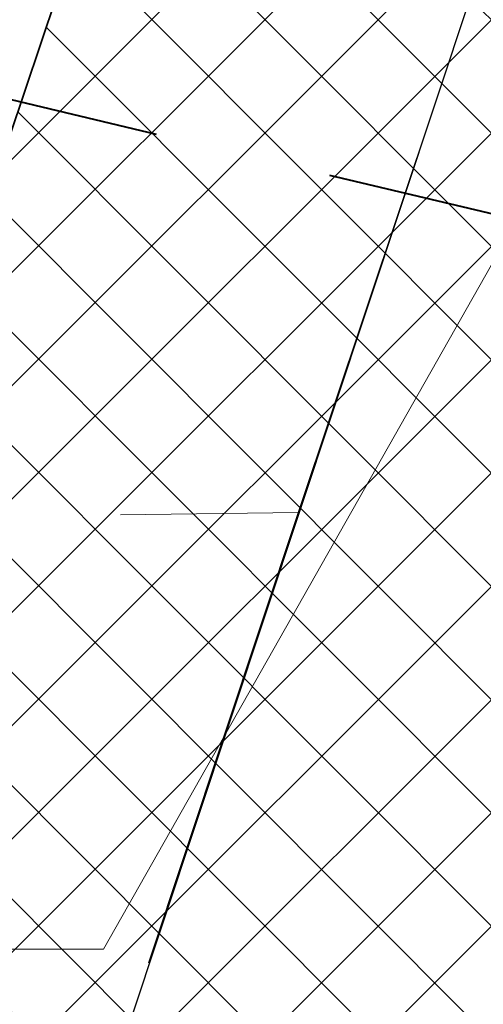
# Model space of a CAD drawing. Header units: metres. Extents: x 6599594 to 6600699, y 5687867 to 5691114.
# Tile 190 of 256: x 6599953.68 to 6599954.98, y 5688885.35 to 5688888.11. Entities that reach past the tile are written whole.
import ezdxf

# ---------------------------------------------------------------- set-up
doc = ezdxf.new("R2010")
doc.units = ezdxf.units.M
doc.header["$MEASUREMENT"] = 0
for name, pattern in [('1', [0]), ('3_EGBZ', [1.5, 1, -0.5]), ('BUG', [1.5, 1, -0.5]), ('GUK', [2, 1.5, -0.5]), ('GUZ', [1, 0.5, -0.5])]:
    doc.linetypes.add(name, pattern=pattern)
doc.layers.get('0').update_dxf_attribs({"color": 253, "linetype": 'CONTINUOUS', "lineweight": 13})
for name, color, linetype, lineweight in [('_kolor chodnik', 50, '1', 5), ('_kolor jezdnia', 4, '1', 0), ('_kolor pobocze', 211, '1', 5), ('_kolor zjazdy kostka', 7, '1', 5), ('_kolor ścieżka @ 1', 10, '1', 0), ('_obrzeze', 10, 'BUG', 35), ('_przepusty', 172, '3_EGBZ', 40), ('Dzialki', 130, '1', 30), ('GES_Rzedna', 7, 'CONTINUOUS', 18), ('Kontury', 252, 'GUK', 9), ('Uzytki', 252, 'GUZ', 9)]:
    doc.layers.add(name, color=color, linetype=linetype, lineweight=lineweight)
pattern_1 = [(45, (0, 0), (-0.1414213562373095, 0.1414213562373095), []), (135, (0, 0), (-0.1414213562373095, -0.1414213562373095), [])]

msp = doc.modelspace()

# ---------------------------------------------------------------- hatches: boundary and pattern name
at = {"layer": '_kolor chodnik'}
h = msp.add_hatch(dxfattribs=at)
h.set_pattern_fill('ANSI37', color=256, scale=1.6)
h.set_pattern_definition(pattern_1)
h.paths.add_polyline_path([(6599849.938171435, 5688542.085872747), (6599852.232147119, 5688548.938742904), (6599853.573135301, 5688548.489851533), (6599853.827082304, 5688549.248475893), (6599851.793849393, 5688549.929093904), (6599849.895278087, 5688548.982823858), (6599847.823506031, 5688542.793750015)])
edge = h.paths.add_edge_path()
edge.add_line((6600018.106075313, 5689087.454911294), (6600022.42781917, 5689091.229234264))
edge.add_line((6600022.42781917, 5689091.229234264), (6600020.233254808, 5689093.742094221))
edge.add_line((6600020.233254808, 5689093.742094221), (6600017.159471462, 5689091.057656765))
edge.add_arc((6600023.275194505, 5689085.385140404), 8.34143334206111, 137.1531558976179, 148.8016577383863)
edge.add_line((6600016.140105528, 5689089.706021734), (6600018.106075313, 5689087.454911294))
h.paths.add_polyline_path([(6600038.501784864, 5689187.59229436), (6600037.906968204, 5689187.700586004), (6600037.638296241, 5689186.224843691), (6600038.240083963, 5689186.115282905)])
h.paths.add_polyline_path([(6600069.098302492, 5689360.276020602), (6600068.321239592, 5689360.413462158), (6600068.064048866, 5689358.936495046), (6600068.836639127, 5689358.799546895)])
h.paths.add_polyline_path([(6600082.393785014, 5689362.950258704), (6600082.941124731, 5689366.103121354), (6600081.481377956, 5689366.361351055), (6600080.923159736, 5689363.210828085)])
h.paths.add_polyline_path([(6600074.022236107, 5689388.065861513), (6600072.983907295, 5689388.249860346), (6600072.723374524, 5689386.772538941), (6600073.760538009, 5689386.588865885)])
h.paths.add_polyline_path([(6600105.602402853, 5689486.45426531), (6600106.738797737, 5689489.760539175), (6600105.28818975, 5689490.281952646), (6600104.132785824, 5689486.965912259)])
h.paths.add_polyline_path([(6600132.519778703, 5689678.737346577), (6600131.636986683, 5689678.922259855), (6600131.330470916, 5689677.453953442), (6600132.212256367, 5689677.269208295)])
h.paths.add_polyline_path([(6600156.649397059, 5689798.7449027), (6600156.48800471, 5689797.95886096), (6600157.450195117, 5689797.757316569), (6600157.615023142, 5689798.542205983)])
h.paths.add_polyline_path([(6600189.055358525, 5689948.643107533), (6600187.902868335, 5689948.884512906), (6600187.600024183, 5689947.417400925), (6600188.748131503, 5689947.176379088)])
edge = h.paths.add_edge_path()
edge.add_line((6600204.459383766, 5690032.969035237), (6600204.153258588, 5690031.227801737))
edge.add_arc((6600202.328347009, 5690027.299936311), 4.331100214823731, 41.853001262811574, 65.08011546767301, ccw=False)
edge.add_arc((6600032.903931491, 5690051.979071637), 174.020003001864, 352.8070218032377, 353.495463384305)
edge.add_arc((6600202.372679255, 5690027.343587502), 5.999999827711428, 55.12102442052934, 69.64815978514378)
edge = h.paths.add_edge_path()
edge.add_line((6600205.046027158, 5690040.265402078), (6600204.972740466, 5690038.483452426))
edge.add_arc((6600203.986269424, 5690044.401803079), 5.999999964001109, 279.4630688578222, 294.9140560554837)
edge.add_line((6600206.513819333, 5690038.960158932), (6600206.607027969, 5690041.030672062))
edge.add_arc((6600203.986269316, 5690044.401803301), 4.270000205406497, 284.3702444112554, 307.86193139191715, ccw=False)
edge = h.paths.add_edge_path()
edge.add_arc((6600203.547470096, 5690044.558759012), 6.446878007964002, 324.43500910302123, 356.20133685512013, ccw=False)
edge.add_arc((6600203.986269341, 5690044.401803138), 6.000000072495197, 323.2169970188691, 357.4193489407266)
h.paths.add_polyline_path([(6600208.910055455, 5690121.713696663), (6600208.146285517, 5690121.748120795), (6600207.125602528, 5690121.794124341), (6600209.971605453, 5690121.665851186)])
edge = h.paths.add_edge_path()
edge.add_line((6600238.769818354, 5690481.648294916), (6600240.338176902, 5690490.87374652))
edge.add_line((6600240.338176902, 5690490.87374652), (6600241.251295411, 5690510.829461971))
edge.add_line((6600241.251295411, 5690510.829461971), (6600239.524022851, 5690510.928942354))
edge.add_line((6600239.524022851, 5690510.928942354), (6600238.633343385, 5690491.167757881))
edge.add_line((6600238.633343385, 5690491.167757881), (6600234.579716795, 5690467.661262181))
edge.add_line((6600234.579716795, 5690467.661262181), (6600234.449796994, 5690464.966873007))
edge.add_arc((6600242.443669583, 5690464.607462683), 8.001948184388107, 177.4256737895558, 268.2543056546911)
edge.add_line((6600242.199903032, 5690456.609228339), (6600242.216657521, 5690457.359274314))
edge.add_line((6600242.216657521, 5690457.359274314), (6600242.305257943, 5690458.836738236))
edge.add_arc((6600242.444504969, 5690464.607952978), 5.772894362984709, 177.0298084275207, 268.6178439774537, ccw=False)
edge.add_line((6600236.679365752, 5690464.907083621), (6600236.951876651, 5690470.95443634))
edge.add_line((6600236.951876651, 5690470.95443634), (6600238.15078669, 5690478.210832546))
edge.add_line((6600238.15078669, 5690478.210832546), (6600238.769818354, 5690481.648294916))
h.paths.add_polyline_path([(6600238.769818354, 5690481.648294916), (6600238.15078669, 5690478.210832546), (6600239.670056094, 5690477.930590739), (6600240.266710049, 5690481.376366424)])
edge = h.paths.add_edge_path()
edge.add_line((6600223.366500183, 5690460.339976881), (6600223.278629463, 5690457.997544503))
edge.add_arc((6600220.967166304, 5690465.656339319), 7.999999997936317, 286.7940807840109, 300.2738222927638)
edge.add_line((6600225.000231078, 5690458.747331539), (6600225.240084, 5690461.623695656))
edge.add_arc((6600221.105749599, 5690465.648640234), 5.76999998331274, 293.06724424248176, 315.7681070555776, ccw=False)
edge = h.paths.add_edge_path()
edge.add_arc((6600220.025145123, 5690444.676291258), 5.770000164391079, 37.996647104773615, 59.94382588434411, ccw=False)
edge.add_line((6600224.572175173, 5690448.22839199), (6600224.817793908, 5690451.081798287))
edge.add_arc((6600220.025145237, 5690444.676291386), 7.999999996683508, 53.19588653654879, 68.15166733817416)
edge.add_line((6600223.00235276, 5690452.101669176), (6600222.91504296, 5690449.670427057))
edge = h.paths.add_edge_path()
edge.add_arc((6600221.105749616, 5690465.648640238), 7.999999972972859, 328.0222308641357, 357.0132597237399)
edge.add_line((6600229.094882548, 5690465.23180147), (6600229.218816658, 5690467.593604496))
edge.add_line((6600229.218816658, 5690467.593604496), (6600228.218919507, 5690467.645774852))
edge.add_line((6600228.218919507, 5690467.645774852), (6600227.891778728, 5690461.411918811))
h.paths.add_polyline_path([(6600200.980142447, 5690012.236744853), (6600202.317278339, 5690011.956662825), (6600202.522293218, 5690012.935421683), (6600201.182321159, 5690013.216097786)])
h.paths.add_polyline_path([(6600196.457878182, 5689983.98337835), (6600195.202332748, 5689984.246370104), (6600194.899091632, 5689982.777335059), (6600196.150355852, 5689982.515240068)])
edge = h.paths.add_edge_path()
edge.add_line((6600112.305909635, 5689517.991018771), (6600112.691041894, 5689519.807934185))
edge.add_line((6600112.691041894, 5689519.807934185), (6600113.245521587, 5689522.423769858))
edge.add_line((6600113.245521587, 5689522.423769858), (6600111.553124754, 5689522.782507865))
edge.add_line((6600111.553124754, 5689522.782507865), (6600107.405864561, 5689503.21722655))
edge.add_line((6600107.405864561, 5689503.21722655), (6600099.494506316, 5689480.361667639))
edge.add_line((6600099.494506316, 5689480.361667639), (6600099.182814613, 5689478.891218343))
edge.add_arc((6600107.008997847, 5689477.232359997), 8.000059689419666, 168.0325629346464, 257.7529108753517)
edge.add_line((6600105.311960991, 5689469.414366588), (6600105.784990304, 5689471.593619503))
edge.add_arc((6600107.008927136, 5689477.232314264), 5.769999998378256, 168.0321375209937, 257.7533362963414, ccw=False)
edge.add_line((6600101.364343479, 5689478.42879883), (6600101.647245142, 5689479.76342708))
edge.add_line((6600101.647245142, 5689479.76342708), (6600104.132785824, 5689486.965912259))
edge.add_line((6600104.132785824, 5689486.965912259), (6600105.28818975, 5689490.281952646))
edge.add_line((6600105.28818975, 5689490.281952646), (6600108.240043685, 5689498.809726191))
edge.add_line((6600108.240043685, 5689498.809726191), (6600112.305909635, 5689517.991018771))
h.paths.add_polyline_path([(6600136.009573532, 5689645.499114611), (6600138.333647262, 5689645.012304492), (6600138.661671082, 5689646.578318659), (6600134.869459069, 5689647.372651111)])
at = {"layer": '_kolor jezdnia'}
h = msp.add_hatch(dxfattribs=at)
h.set_pattern_fill('ANSI37', color=4, scale=3.5)
h.set_pattern_definition([(45, (0, 0), (-0.3093592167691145, 0.3093592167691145), []), (135, (0, 0), (-0.3093592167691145, -0.3093592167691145), [])])
edge = h.paths.add_edge_path()
edge.add_line((6599833.066047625, 5688539.933393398), (6599850.649511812, 5688527.983462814))
edge.add_arc((6599857.337592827, 5688536.653968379), 10.95025544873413, 169.5012687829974, 232.3548431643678, ccw=False)
edge.add_arc((6599858.085851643, 5688536.618142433), 11.69295282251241, 162.2507788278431, 169.9967502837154, ccw=False)
edge.add_line((6599846.949484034, 5688540.182754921), (6599847.823506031, 5688542.793750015))
edge.add_line((6599847.823506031, 5688542.793750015), (6599849.895278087, 5688548.982823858))
edge.add_line((6599849.895278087, 5688548.982823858), (6599852.434748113, 5688556.56906746))
edge.add_line((6599852.434748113, 5688556.56906746), (6599928.48625871, 5688783.760284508))
edge.add_line((6599928.48625871, 5688783.760284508), (6599931.025728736, 5688791.34652811))
edge.add_line((6599931.025728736, 5688791.34652811), (6599996.657773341, 5688987.411326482))
edge.add_line((6599996.657773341, 5688987.411326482), (6599999.197243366, 5688994.997570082))
edge.add_line((6599999.197243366, 5688994.997570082), (6600021.930100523, 5689062.908193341))
edge.add_line((6600021.930100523, 5689062.908193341), (6600017.620224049, 5689067.371531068))
edge.add_line((6600017.620224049, 5689067.371531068), (6600016.714558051, 5689064.654078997))
edge.add_line((6600016.714558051, 5689064.654078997), (6600012.423620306, 5689051.835617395))
edge.add_line((6600012.423620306, 5689051.835617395), (6600009.884150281, 5689044.249373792))
edge.add_line((6600009.884150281, 5689044.249373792), (6599977.53516164, 5688947.612159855))
edge.add_line((6599977.53516164, 5688947.612159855), (6599974.995691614, 5688940.025916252))
edge.add_line((6599974.995691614, 5688940.025916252), (6599942.096912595, 5688841.746295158))
edge.add_line((6599942.096912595, 5688841.746295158), (6599939.557442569, 5688834.160051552))
edge.add_line((6599939.557442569, 5688834.160051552), (6599882.679288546, 5688664.246042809))
edge.add_line((6599882.679288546, 5688664.246042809), (6599880.139818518, 5688656.659799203))
edge.add_line((6599880.139818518, 5688656.659799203), (6599852.46454386, 5688573.984527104))
edge.add_line((6599852.46454386, 5688573.984527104), (6599842.470137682, 5688544.127903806))
edge.add_arc((6599835.706422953, 5688546.652910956), 7.219660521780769, 248.5480913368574, 339.52856074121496, ccw=False)
h.paths.add_polyline_path([(6600044.653202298, 5689172.271628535), (6600046.276244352, 5689181.431901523), (6600047.759199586, 5689189.801539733), (6600051.0603021, 5689208.432603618), (6600052.368792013, 5689215.817578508), (6600054.808584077, 5689229.587499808), (6600056.11707399, 5689236.972474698), (6600057.346666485, 5689243.912161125), (6600058.655146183, 5689251.297078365), (6600058.831439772, 5689252.292060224), (6600060.098987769, 5689259.445963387), (6600060.139929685, 5689259.677035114), (6600061.407468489, 5689266.830886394), (6600072.329030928, 5689328.470998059), (6600073.637511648, 5689335.855921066), (6600077.337304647, 5689356.73715072), (6600078.820259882, 5689365.106788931), (6600081.142794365, 5689378.214921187), (6600082.538516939, 5689386.092227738), (6600095.187867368, 5689457.483787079), (6600091.082877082, 5689465.8405575), (6600089.043088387, 5689454.328211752), (6600087.870641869, 5689447.711051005), (6600087.560133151, 5689445.958573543), (6600086.562151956, 5689440.326076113), (6600082.433200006, 5689417.022719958), (6600080.95024477, 5689408.65308175), (6600077.202698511, 5689387.502337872), (6600075.719743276, 5689379.132699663), (6600073.469199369, 5689366.430874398), (6600071.986244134, 5689358.061236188), (6600069.98686466, 5689346.776955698), (6600068.591142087, 5689338.899649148), (6600065.559290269, 5689321.78820693), (6600064.163567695, 5689313.910900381), (6600059.719426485, 5689288.828650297), (6600058.323703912, 5689280.951343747), (6600057.563846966, 5689276.662793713), (6600056.168124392, 5689268.785487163), (6600054.804920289, 5689261.091711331), (6600053.409197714, 5689253.21440478), (6600053.264817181, 5689252.399536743), (6600051.869094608, 5689244.522230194), (6600051.183555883, 5689240.653124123), (6600049.787833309, 5689232.775817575), (6600046.593849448, 5689214.749319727), (6600045.198126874, 5689206.872013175), (6600044.41754409, 5689202.466488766), (6600042.934588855, 5689194.096850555), (6600036.429952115, 5689157.38538759), (6600034.946996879, 5689149.01574938), (6600030.579776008, 5689124.367629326), (6600027.529365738, 5689107.151445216), (6600024.895072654, 5689094.014582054), (6600030.583685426, 5689094.264316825), (6600032.945013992, 5689106.191885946), (6600043.170247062, 5689163.901990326)])
edge = h.paths.add_edge_path()
edge.add_line((6600111.106812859, 5689535.144351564), (6600111.256844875, 5689535.85214863))
edge.add_line((6600111.256844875, 5689535.85214863), (6600112.915748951, 5689543.678261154))
edge.add_line((6600112.915748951, 5689543.678261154), (6600117.304772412, 5689564.384094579))
edge.add_line((6600117.304772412, 5689564.384094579), (6600119.067357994, 5689572.699339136))
edge.add_line((6600119.067357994, 5689572.699339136), (6600120.087667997, 5689577.512794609))
edge.add_line((6600120.087667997, 5689577.512794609), (6600121.642890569, 5689584.849775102))
edge.add_line((6600121.642890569, 5689584.849775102), (6600128.436769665, 5689616.900852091))
edge.add_line((6600128.436769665, 5689616.900852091), (6600129.991992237, 5689624.237832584))
edge.add_line((6600129.991992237, 5689624.237832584), (6600132.660554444, 5689636.827148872))
edge.add_line((6600132.660554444, 5689636.827148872), (6600133.208838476, 5689639.444704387))
edge.add_line((6600133.208838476, 5689639.444704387), (6600134.848957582, 5689647.274775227))
edge.add_line((6600134.848957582, 5689647.274775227), (6600138.97649476, 5689666.979995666))
edge.add_line((6600138.97649476, 5689666.979995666), (6600140.51410642, 5689674.320687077))
edge.add_line((6600140.51410642, 5689674.320687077), (6600145.209128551, 5689696.735129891))
edge.add_line((6600145.209128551, 5689696.735129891), (6600146.746740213, 5689704.075821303))
edge.add_line((6600146.746740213, 5689704.075821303), (6600151.462308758, 5689726.588354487))
edge.add_line((6600151.462308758, 5689726.588354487), (6600152.999920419, 5689733.929045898))
edge.add_line((6600152.999920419, 5689733.929045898), (6600155.244070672, 5689744.642813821))
edge.add_line((6600155.244070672, 5689744.642813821), (6600156.781682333, 5689751.983505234))
edge.add_line((6600156.781682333, 5689751.983505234), (6600161.635515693, 5689775.156126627))
edge.add_line((6600161.635515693, 5689775.156126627), (6600163.378142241, 5689783.475576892))
edge.add_line((6600163.378142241, 5689783.475576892), (6600163.850769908, 5689785.731942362))
edge.add_line((6600163.850769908, 5689785.731942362), (6600167.028500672, 5689800.902704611))
edge.add_line((6600167.028500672, 5689800.902704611), (6600179.49088801, 5689860.399222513))
edge.add_line((6600179.49088801, 5689860.399222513), (6600181.233514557, 5689868.718672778))
edge.add_line((6600181.233514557, 5689868.718672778), (6600181.84713393, 5689871.648144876))
edge.add_line((6600181.84713393, 5689871.648144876), (6600183.384745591, 5689878.988836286))
edge.add_line((6600183.384745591, 5689878.988836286), (6600184.935818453, 5689886.393792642))
edge.add_line((6600184.935818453, 5689886.393792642), (6600186.575937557, 5689894.223863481))
edge.add_line((6600186.575937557, 5689894.223863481), (6600194.05133812, 5689929.912074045))
edge.add_line((6600194.05133812, 5689929.912074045), (6600195.691457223, 5689937.742144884))
edge.add_line((6600195.691457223, 5689937.742144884), (6600202.915799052, 5689972.231779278))
edge.add_line((6600202.915799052, 5689972.231779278), (6600204.555918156, 5689980.061850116))
edge.add_line((6600204.555918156, 5689980.061850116), (6600206.062781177, 5689987.255744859))
edge.add_line((6600206.062781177, 5689987.255744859), (6600207.702900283, 5689995.085815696))
edge.add_line((6600207.702900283, 5689995.085815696), (6600210.232559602, 5690007.162628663))
edge.add_line((6600210.232559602, 5690007.162628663), (6600211.694938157, 5690014.144150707))
edge.add_arc((6600028.177652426, 5690052.584442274), 187.5000004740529, 348.1696294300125, 357.4195276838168)
edge.add_line((6600215.487522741, 5690044.142720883), (6600208.310270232, 5690026.480446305))
edge.add_arc((6600032.903933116, 5690051.97907145), 177.2500013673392, 348.1696294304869, 351.7289130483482, ccw=False)
edge.add_line((6600206.38894146, 5690015.640182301), (6600205.966941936, 5690013.625519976))
edge.add_line((6600205.966941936, 5690013.625519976), (6600204.326822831, 5690005.795449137))
edge.add_line((6600204.326822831, 5690005.795449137), (6600197.076961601, 5689971.183982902))
edge.add_line((6600197.076961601, 5689971.183982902), (6600195.334335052, 5689962.864532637))
edge.add_line((6600195.334335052, 5689962.864532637), (6600193.44722506, 5689953.855305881))
edge.add_line((6600193.44722506, 5689953.855305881), (6600191.909227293, 5689946.512771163))
edge.add_line((6600191.909227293, 5689946.512771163), (6600185.496844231, 5689915.899498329))
edge.add_line((6600185.496844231, 5689915.899498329), (6600183.856521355, 5689908.068454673))
edge.add_line((6600183.856521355, 5689908.068454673), (6600182.066605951, 5689899.523243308))
edge.add_line((6600182.066605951, 5689899.523243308), (6600180.32407057, 5689891.204228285))
edge.add_line((6600180.32407057, 5689891.204228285), (6600174.320344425, 5689862.541919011))
edge.add_line((6600174.320344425, 5689862.541919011), (6600172.577809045, 5689854.222903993))
edge.add_line((6600172.577809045, 5689854.222903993), (6600163.663810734, 5689811.666703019))
edge.add_line((6600163.663810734, 5689811.666703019), (6600162.023782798, 5689803.837067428))
edge.add_line((6600162.023782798, 5689803.837067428), (6600160.924220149, 5689798.587659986))
edge.add_line((6600160.924220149, 5689798.587659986), (6600159.279208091, 5689790.734229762))
edge.add_line((6600159.279208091, 5689790.734229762), (6600157.107250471, 5689780.365115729))
edge.add_line((6600157.107250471, 5689780.365115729), (6600155.462238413, 5689772.511685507))
edge.add_line((6600155.462238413, 5689772.511685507), (6600153.380318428, 5689762.572418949))
edge.add_line((6600153.380318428, 5689762.572418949), (6600151.735124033, 5689754.718118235))
edge.add_line((6600151.735124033, 5689754.718118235), (6600148.586504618, 5689739.686336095))
edge.add_line((6600148.586504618, 5689739.686336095), (6600146.885007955, 5689731.563243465))
edge.add_line((6600146.885007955, 5689731.563243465), (6600141.75088822, 5689707.052510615))
edge.add_line((6600141.75088822, 5689707.052510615), (6600140.110896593, 5689699.223048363))
edge.add_line((6600140.110896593, 5689699.223048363), (6600133.483561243, 5689667.583574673))
edge.add_line((6600133.483561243, 5689667.583574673), (6600131.860394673, 5689659.834436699))
edge.add_line((6600131.860394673, 5689659.834436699), (6600131.740984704, 5689659.26436315))
edge.add_line((6600131.740984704, 5689659.26436315), (6600130.117814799, 5689651.515209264))
edge.add_line((6600130.117814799, 5689651.515209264), (6600127.27873359, 5689637.961189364))
edge.add_line((6600127.27873359, 5689637.961189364), (6600126.924568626, 5689636.290366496))
edge.add_line((6600126.924568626, 5689636.290366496), (6600125.166244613, 5689627.995226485))
edge.add_line((6600125.166244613, 5689627.995226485), (6600118.009503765, 5689594.232298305))
edge.add_line((6600118.009503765, 5689594.232298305), (6600116.25117975, 5689585.937158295))
edge.add_line((6600116.25117975, 5689585.937158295), (6600113.665314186, 5689573.737975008))
edge.add_line((6600113.665314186, 5689573.737975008), (6600111.898534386, 5689565.402943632))
edge.add_line((6600111.898534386, 5689565.402943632), (6600104.889982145, 5689532.339115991))
edge.add_line((6600104.889982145, 5689532.339115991), (6600103.22663594, 5689524.492047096))
edge.add_line((6600103.22663594, 5689524.492047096), (6600096.623876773, 5689493.342605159))
edge.add_line((6600096.623876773, 5689493.342605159), (6600094.968986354, 5689485.535427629))
edge.add_line((6600094.968986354, 5689485.535427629), (6600094.300101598, 5689482.379870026))
edge.add_line((6600094.300101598, 5689482.379870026), (6600099.182814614, 5689478.891218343))
edge.add_line((6600099.182814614, 5689478.891218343), (6600099.494506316, 5689480.361667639))
edge.add_line((6600099.494506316, 5689480.361667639), (6600111.106812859, 5689535.144351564))
edge = h.paths.add_edge_path()
edge.add_arc((6600239.213891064, 5690851.400367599), 10.00000000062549, -2.8342403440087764, 76.13703556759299, ccw=False)
edge.add_line((6600249.201658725, 5690850.905901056), (6600249.082723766, 5690848.503524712))
edge.add_line((6600249.082723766, 5690848.503524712), (6600247.016487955, 5690806.767468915))
edge.add_line((6600247.016487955, 5690806.767468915), (6600246.092398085, 5690789.152178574))
edge.add_line((6600246.092398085, 5690789.152178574), (6600233.768116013, 5690572.015170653))
edge.add_line((6600233.768116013, 5690572.015170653), (6600228.959056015, 5690465.296202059))
edge.add_line((6600228.959056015, 5690465.296202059), (6600234.588724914, 5690465.017134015))
edge.add_line((6600234.588724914, 5690465.017134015), (6600239.262540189, 5690571.767576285))
edge.add_line((6600239.262540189, 5690571.767576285), (6600252.50503885, 5690806.400146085))
edge.add_line((6600252.50503885, 5690806.400146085), (6600254.569211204, 5690848.094521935))
edge.add_arc((6600262.559425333, 5690847.6989487), 7.999999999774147, 76.13703557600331, 177.1657596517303, ccw=False)
edge.add_line((6600264.476229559, 5690855.465921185), (6600241.609896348, 5690861.109083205))
edge = h.paths.add_edge_path()
edge.add_line((6600250.031475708, 5690451.625307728), (6600250.231741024, 5690455.772579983))
edge.add_line((6600250.231741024, 5690455.772579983), (6600246.257763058, 5690456.417303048))
edge.add_line((6600246.257763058, 5690456.417303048), (6600242.171761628, 5690456.61060902))
edge.add_arc((6600242.563100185, 5690464.586983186), 7.985968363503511, 176.9123644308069, 267.1911945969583, ccw=False)
edge.add_line((6600234.588724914, 5690465.017134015), (6600228.959056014, 5690465.296202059))
edge.add_arc((6600220.965133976, 5690465.657286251), 8.002072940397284, 267.8289300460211, 357.413716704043, ccw=False)
edge.add_line((6600220.661989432, 5690457.660957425), (6600212.406915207, 5690458.119572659))
edge.add_line((6600212.406915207, 5690458.119572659), (6600208.431872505, 5690457.817501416))
edge.add_line((6600208.431872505, 5690457.817501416), (6600208.233912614, 5690454.548331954))
edge.add_line((6600208.233912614, 5690454.548331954), (6600212.129565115, 5690453.127270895))
edge.add_line((6600212.129565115, 5690453.127270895), (6600218.640548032, 5690452.76554962))
edge.add_line((6600218.640548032, 5690452.76554962), (6600216.486747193, 5690452.885205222))
edge.add_line((6600216.486747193, 5690452.885205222), (6600220.468905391, 5690452.663974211))
edge.add_arc((6600220.025145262, 5690444.676291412), 7.99999997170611, -0.3386579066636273, 86.8201700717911, ccw=False)
edge.add_line((6600228.025005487, 5690444.629006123), (6600227.803602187, 5690439.649256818))
edge.add_line((6600227.803602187, 5690439.649256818), (6600226.885525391, 5690435.936828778))
edge.add_line((6600226.885525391, 5690435.936828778), (6600225.534849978, 5690405.967249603))
edge.add_line((6600225.534849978, 5690405.967249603), (6600226.115199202, 5690402.187514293))
edge.add_line((6600226.115199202, 5690402.187514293), (6600213.445139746, 5690121.008786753))
edge.add_line((6600213.445139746, 5690121.008786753), (6600213.352800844, 5690118.960058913))
edge.add_line((6600213.352800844, 5690118.960058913), (6600209.980184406, 5690044.131649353))
edge.add_arc((6600203.98626942, 5690044.401803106), 5.999999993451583, 257.4162346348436, 357.41934921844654, ccw=False)
edge.add_line((6600202.679069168, 5690038.545931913), (6600201.589735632, 5690033.666039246))
edge.add_line((6600201.589735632, 5690033.666039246), (6600203.67987942, 5690033.199458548))
edge.add_arc((6600202.372679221, 5690027.343587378), 5.999999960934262, -8.27108729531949, 77.41623506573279, ccw=False)
edge.add_line((6600208.310270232, 5690026.480446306), (6600215.487522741, 5690044.142720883))
edge.add_line((6600215.487522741, 5690044.142720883), (6600216.199687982, 5690059.9446614))
edge.add_line((6600216.199687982, 5690059.9446614), (6600216.537356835, 5690067.437056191))
edge.add_line((6600216.537356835, 5690067.437056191), (6600223.893528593, 5690230.66011469))
edge.add_line((6600223.893528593, 5690230.66011469), (6600224.231197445, 5690238.152509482))
edge.add_line((6600224.231197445, 5690238.152509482), (6600233.507835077, 5690443.987992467))
edge.add_arc((6600241.499722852, 5690443.627812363), 7.999999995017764, 87.29208981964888, 177.4195277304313, ccw=False)
edge.add_line((6600241.877677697, 5690451.618879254), (6600246.021541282, 5690451.422886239))
edge.add_line((6600246.021541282, 5690451.422886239), (6600246.427694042, 5690451.44338883))
edge.add_line((6600246.427694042, 5690451.44338883), (6600246.79397003, 5690451.461878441))
edge.add_line((6600246.79397003, 5690451.461878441), (6600250.031475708, 5690451.625307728))
edge = h.paths.add_edge_path()
edge.add_line((6600007.33756506, 5689086.20374581), (6600006.980466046, 5689080.740822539))
edge.add_line((6600006.980466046, 5689080.740822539), (6600007.229745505, 5689080.720859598))
edge.add_line((6600007.229745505, 5689080.720859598), (6600008.093335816, 5689080.601653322))
edge.add_line((6600008.093335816, 5689080.601653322), (6600008.702681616, 5689080.53831051))
edge.add_arc((6600008.140193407, 5689070.554142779), 9.999999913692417, -18.557800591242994, 86.77547804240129, ccw=False)
edge.add_line((6600017.620224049, 5689067.371531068), (6600021.930100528, 5689062.908193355))
edge.add_arc((6599734.83819726, 5689159.011261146), 302.7499967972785, 341.4922000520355, 343.8640860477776)
edge.add_arc((6600034.895369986, 5689072.315877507), 9.581213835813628, 98.63328270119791, 164.5273290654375, ccw=False)
edge.add_line((6600033.457137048, 5689081.788529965), (6600033.832640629, 5689081.798737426))
edge.add_line((6600033.832640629, 5689081.798737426), (6600034.422462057, 5689082.05700874))
edge.add_line((6600034.422462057, 5689082.05700874), (6600036.833623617, 5689082.139040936))
edge.add_line((6600036.833623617, 5689082.139040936), (6600036.730225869, 5689087.148851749))
edge.add_line((6600036.730225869, 5689087.148851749), (6600036.579860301, 5689087.134303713))
edge.add_arc((6600036.479565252, 5689093.136286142), 6.002820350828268, 169.1687651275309, 270.9573417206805, ccw=False)
edge.add_line((6600030.583685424, 5689094.264316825), (6600024.895072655, 5689094.014582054))
edge.add_arc((6600015.200558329, 5689096.162123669), 9.929528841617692, 271.0943432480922, 347.5094668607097, ccw=False)
edge.add_arc((6600014.909438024, 5689089.646776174), 3.446070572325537, 264.4236009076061, 278.0194998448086, ccw=False)
edge.add_line((6600014.574573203, 5689086.217014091), (6600014.299554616, 5689086.232508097))
edge.add_line((6600014.299554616, 5689086.232508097), (6600010.474232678, 5689086.448019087))
edge.add_line((6600010.474232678, 5689086.448019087), (6600007.33756506, 5689086.20374581))
edge = h.paths.add_edge_path()
edge.add_line((6600105.490725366, 5689463.953528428), (6600106.927559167, 5689464.047234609))
edge.add_line((6600106.927559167, 5689464.047234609), (6600107.835, 5689468.66))
edge.add_line((6600107.835, 5689468.66), (6600105.311960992, 5689469.414366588))
edge.add_arc((6600107.008997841, 5689477.232359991), 8.000059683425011, 168.0325628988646, 257.75291091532, ccw=False)
edge.add_line((6600099.182814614, 5689478.891218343), (6600094.300101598, 5689482.379870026))
edge.add_arc((6600586.245114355, 5689378.104238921), 502.8750369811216, 168.032376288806, 169.9522165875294)
edge.add_line((6600091.082877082, 5689465.8405575), (6600095.187867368, 5689457.483787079))
edge.add_arc((6600103.065173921, 5689456.088064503), 8.000000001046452, 77.7533362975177, 169.9524553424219, ccw=False)
edge.add_line((6600104.762140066, 5689463.906012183), (6600105.490725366, 5689463.953528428))
at = {"layer": '_kolor pobocze'}
h = msp.add_hatch(dxfattribs=at)
h.set_pattern_fill('ANSI37', color=256, scale=1.6)
h.set_pattern_definition(pattern_1)
edge = h.paths.add_edge_path()
edge.add_line((6600035.926965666, 5689101.569442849), (6600036.046865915, 5689102.311543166))
edge.add_arc((6600058.171848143, 5689233.778275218), 133.3154772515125, 259.4578941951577, 260.4470163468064, ccw=False)
edge.add_line((6600033.780707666, 5689102.713067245), (6600032.142559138, 5689101.847662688))
edge.add_arc((6599734.838175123, 5689159.011266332), 302.7500195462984, 347.6801154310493, 349.11639019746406, ccw=False)
edge.add_arc((6600036.478170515, 5689093.133441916), 6.000000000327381, 167.68011541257, 271.5571101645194)
edge.add_line((6600036.64121064, 5689087.1356575), (6600036.730491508, 5689087.137804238))
edge.add_line((6600036.730491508, 5689087.137804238), (6600036.712463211, 5689087.887583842))
edge.add_line((6600036.712463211, 5689087.887583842), (6600036.559840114, 5689087.884077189))
edge.add_arc((6600036.482532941, 5689093.14290691), 5.259397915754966, 170.6455005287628, 270.8422131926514, ccw=False)
edge.add_arc((6600545.796425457, 5688991.216220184), 524.6691769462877, 167.9170060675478, 168.7028219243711, ccw=False)
edge.add_line((6600032.751078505, 5689101.044345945), (6600034.011432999, 5689101.917298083))
edge.add_line((6600034.011432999, 5689101.917298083), (6600035.926965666, 5689101.569442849))
edge = h.paths.add_edge_path()
edge.add_line((6600002.828843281, 5688994.032881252), (6600003.066918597, 5688994.74409159))
edge.add_line((6600003.066918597, 5688994.74409159), (6600001.227880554, 5688995.359703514))
edge.add_line((6600001.227880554, 5688995.359703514), (6600000.55876659, 5688996.702196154))
edge.add_line((6600000.55876659, 5688996.702196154), (6600022.641310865, 5689062.67011804))
edge.add_arc((6599734.838193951, 5689159.011262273), 303.5000002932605, 341.4922000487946, 343.8640860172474)
edge.add_arc((6600035.267451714, 5689072.092773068), 9.250000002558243, 91.55711016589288, 163.8640860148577, ccw=False)
edge.add_line((6600035.016098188, 5689081.339357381), (6600036.868703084, 5689081.389717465))
edge.add_line((6600036.868703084, 5689081.389717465), (6600036.850674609, 5689082.139504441))
edge.add_line((6600036.850674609, 5689082.139504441), (6600034.99571817, 5689082.089080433))
edge.add_arc((6600035.267451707, 5689072.092773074), 9.999999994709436, 91.55711014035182, 163.8640860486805)
edge.add_arc((6599734.838192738, 5689159.011262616), 302.7500015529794, 341.4922000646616, 343.8640860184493, ccw=False)
edge.add_line((6600021.930100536, 5689062.908193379), (6599999.748942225, 5688996.645678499))
edge.add_line((6599999.748942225, 5688996.645678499), (6600000.695212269, 5688994.747107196))
edge.add_line((6600000.695212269, 5688994.747107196), (6600002.828843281, 5688994.032881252))
h.paths.add_polyline_path([(6599971.7492186, 5688907.297112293), (6599971.084233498, 5688908.631320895), (6599997.822068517, 5688988.526766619), (6599999.164561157, 5688989.195880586), (6600001.003599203, 5688988.580268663), (6600001.241674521, 5688989.291479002), (6599999.108043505, 5688990.005704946), (6599997.209472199, 5688989.059434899), (6599970.270280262, 5688908.583087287), (6599971.216550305, 5688906.684515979), (6599973.350181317, 5688905.970290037), (6599973.588256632, 5688906.681500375)])
h.paths.add_polyline_path([(6599932.504667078, 5688790.060553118), (6599931.835553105, 5688791.403045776), (6599968.343406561, 5688900.4641754), (6599969.685899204, 5688901.133289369), (6599971.524937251, 5688900.517677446), (6599971.763012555, 5688901.228887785), (6599969.629381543, 5688901.94311373), (6599967.730810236, 5688900.996843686), (6599931.025728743, 5688791.34652811), (6599931.971998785, 5688789.447956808), (6599934.105629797, 5688788.73373086), (6599934.343705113, 5688789.4449412)])
at = {"layer": '_kolor zjazdy kostka'}
h = msp.add_hatch(dxfattribs=at)
h.set_pattern_fill('ANSI37', color=256, scale=1.6)
h.set_pattern_definition(pattern_1)
h.paths.add_polyline_path([(6600244.137440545, 5690813.934732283), (6600242.369522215, 5690814.022127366), (6600242.097568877, 5690808.528921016), (6600243.865482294, 5690808.441426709)])
h.paths.add_polyline_path([(6600247.012128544, 5690806.679412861), (6600247.442736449, 5690815.377295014), (6600247.393289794, 5690814.378518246), (6600247.113277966, 5690808.722537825)])
h.paths.add_polyline_path([(6600242.297085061, 5690788.088808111), (6600240.958726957, 5690788.155683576), (6600240.648818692, 5690782.664569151), (6600241.987258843, 5690782.599147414)])
h.paths.add_polyline_path([(6600245.558275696, 5690780.919298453), (6600246.037231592, 5690789.405686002), (6600244.985820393, 5690788.453468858), (6600244.612601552, 5690781.981345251)])
h.paths.add_polyline_path([(6600241.348405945, 5690723.711515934), (6600242.272017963, 5690722.691689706), (6600242.749709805, 5690731.155680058), (6600241.698138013, 5690730.203317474), (6600241.472690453, 5690726.27550499)])
h.paths.add_polyline_path([(6600225.772794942, 5690394.589141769), (6600224.731429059, 5690393.637598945), (6600224.461246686, 5690387.644646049), (6600225.412923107, 5690386.603142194)])
h.paths.add_polyline_path([(6600223.012390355, 5690333.280720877), (6600223.372595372, 5690341.272607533), (6600222.32835346, 5690340.318436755), (6600222.058239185, 5690334.324941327)])
h.paths.add_polyline_path([(6600215.496388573, 5690166.390602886), (6600215.856593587, 5690174.382489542), (6600214.812834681, 5690173.428760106), (6600214.542018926, 5690167.435062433)])
h.paths.add_polyline_path([(6600212.446537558, 5690121.053392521), (6600213.399499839, 5690120.010473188), (6600213.788744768, 5690128.503024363), (6600212.745135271, 5690127.54943145)])
h.paths.add_polyline_path([(6600209.977420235, 5690121.665589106), (6600210.225142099, 5690127.162117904), (6600207.346107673, 5690127.291879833), (6600207.119593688, 5690121.794395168)])
h.paths.add_polyline_path([(6600207.950178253, 5690070.725854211), (6600204.880846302, 5690070.828947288), (6600204.643784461, 5690065.333808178), (6600207.702521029, 5690065.204598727)])
h.paths.add_polyline_path([(6600200.981479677, 5690012.236464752), (6600199.969248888, 5690007.339980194), (6600201.282587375, 5690007.064882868), (6600202.31726072, 5690011.956666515)])
h.paths.add_polyline_path([(6600193.613960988, 5689970.406358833), (6600192.398010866, 5689970.660657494), (6600191.286205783, 5689965.274578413), (6600192.486379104, 5689965.023185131)])
h.paths.add_polyline_path([(6600189.061271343, 5689948.671423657), (6600189.98413328, 5689953.050774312), (6600188.818902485, 5689953.32186217), (6600187.908781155, 5689948.91282903)])
h.paths.add_polyline_path([(6600180.976201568, 5689915.317449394), (6600179.952861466, 5689910.421322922), (6600181.008474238, 5689910.200199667), (6600182.033843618, 5689915.09540201)])
h.paths.add_polyline_path([(6600176.508279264, 5689893.538690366), (6600177.476023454, 5689893.335973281), (6600178.603605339, 5689898.719146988), (6600177.636002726, 5689898.922290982)])
h.paths.add_polyline_path([(6600179.28182965, 5689859.401159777), (6600180.522246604, 5689860.211927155), (6600181.057490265, 5689860.561775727), (6600183.598022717, 5689860.029600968), (6600184.726606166, 5689865.412570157), (6600182.186324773, 5689865.943033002), (6600181.604764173, 5689866.832779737), (6600181.024456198, 5689867.720610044)])
h.paths.add_polyline_path([(6600160.200810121, 5689810.862606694), (6600159.232772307, 5689811.065842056), (6600158.207991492, 5689806.171529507), (6600159.175735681, 5689805.968812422)])
h.paths.add_polyline_path([(6600156.49391753, 5689797.987177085), (6600155.463416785, 5689793.068691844), (6600156.431160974, 5689792.865974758), (6600157.461419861, 5689797.784520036)])
edge = h.paths.add_edge_path()
edge.add_arc((6600173.111981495, 5689800.679690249), 5.999999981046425, 204.673115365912, 239.5411154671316, ccw=False)
edge.add_arc((6600173.162096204, 5689800.685330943), 6.047914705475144, 168.3203586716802, 204.5234866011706, ccw=False)
edge.add_line((6600167.239404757, 5689801.9096668), (6600163.651667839, 5689784.781499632))
edge.add_arc((6600169.524220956, 5689783.551410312), 5.999999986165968, 139.2146049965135, 168.1696294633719, ccw=False)
edge.add_arc((6600169.524220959, 5689783.551410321), 5.999999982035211, 96.80962310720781, 139.2146050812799, ccw=False)
edge.add_line((6600168.812796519, 5689789.509083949), (6600170.070461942, 5689795.507731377))
h.paths.add_polyline_path([(6600163.526364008, 5689776.866746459), (6600166.051243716, 5689776.337874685), (6600167.179826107, 5689781.720838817), (6600164.653945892, 5689782.249920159), (6600163.941148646, 5689783.340449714), (6600163.493329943, 5689784.025580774), (6600161.750703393, 5689775.706130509), (6600162.438017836, 5689776.155376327)])
h.paths.add_polyline_path([(6600152.614191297, 5689774.643430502), (6600153.639138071, 5689779.536616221), (6600152.646757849, 5689779.744928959), (6600151.646447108, 5689774.846147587)])
h.paths.add_polyline_path([(6600150.121074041, 5689767.466820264), (6600148.177624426, 5689758.16795459), (6600149.115997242, 5689757.971390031), (6600151.066362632, 5689767.268392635)])
h.paths.add_polyline_path([(6600142.970741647, 5689739.332500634), (6600141.888449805, 5689734.142420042), (6600144.036614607, 5689733.695518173), (6600145.123068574, 5689738.882330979)])
h.paths.add_polyline_path([(6600136.256357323, 5689701.052153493), (6600137.154085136, 5689700.864096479), (6600138.287960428, 5689706.274871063), (6600137.386492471, 5689706.464182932)])
h.paths.add_polyline_path([(6600130.081494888, 5689667.099389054), (6600129.212847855, 5689667.281639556), (6600128.083282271, 5689661.898895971), (6600128.953953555, 5689661.716447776)])
h.paths.add_polyline_path([(6600128.397394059, 5689659.030340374), (6600127.554144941, 5689659.207226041), (6600126.49340855, 5689653.810049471), (6600127.269860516, 5689653.647397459)])
h.paths.add_polyline_path([(6600134.990411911, 5689640.633636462), (6600137.30714639, 5689640.148363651), (6600138.339560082, 5689645.040620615), (6600136.015486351, 5689645.500958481), (6600135.435178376, 5689646.388788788), (6600134.8548704, 5689647.276619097), (6600133.214751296, 5689639.446548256), (6600134.102581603, 5689640.026856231)])
h.paths.add_polyline_path([(6600122.164164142, 5689634.294831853), (6600121.024067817, 5689628.914244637), (6600122.015114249, 5689628.705875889), (6600123.155614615, 5689634.086346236)])
h.paths.add_polyline_path([(6600114.54207576, 5689593.450769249), (6600113.493359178, 5689593.398339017), (6600112.364315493, 5689588.045694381), (6600113.29076438, 5689587.54753241)])
h.paths.add_polyline_path([(6600110.194543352, 5689572.941097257), (6600109.20781945, 5689573.148880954), (6600108.067717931, 5689567.768269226), (6600109.05014319, 5689567.535215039)])
h.paths.add_polyline_path([(6600119.083213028, 5689565.540446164), (6600119.089125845, 5689565.542290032), (6600121.462438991, 5689565.065690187), (6600122.598093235, 5689570.447168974), (6600120.229622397, 5689570.949214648), (6600119.651446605, 5689571.8119627), (6600119.073270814, 5689572.727655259), (6600117.310757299, 5689564.412754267)])
h.paths.add_polyline_path([(6600101.698666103, 5689532.937884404), (6600100.730666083, 5689533.141679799), (6600099.694214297, 5689528.250234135), (6600100.669121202, 5689528.045267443)])
h.paths.add_polyline_path([(6600094.064021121, 5689496.827028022), (6600093.080194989, 5689497.033910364), (6600092.036590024, 5689492.143967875), (6600093.038865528, 5689491.933250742)])
h.paths.add_polyline_path([(6600083.709836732, 5689453.74980843), (6600082.738586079, 5689448.336231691), (6600084.647281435, 5689448.027407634), (6600085.606840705, 5689453.416583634)])
h.paths.add_polyline_path([(6600084.434394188, 5689446.82589514), (6600083.348896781, 5689447.018140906), (6600082.567374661, 5689442.58660872), (6600083.649300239, 5689442.394910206)])
h.paths.add_polyline_path([(6600078.04194071, 5689410.721110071), (6600078.996952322, 5689416.137564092), (6600078.054833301, 5689416.304853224), (6600077.111232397, 5689410.886043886)])
h.paths.add_polyline_path([(6600072.911565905, 5689386.768652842), (6600071.960466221, 5689381.312635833), (6600072.800073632, 5689381.16322159), (6600073.766450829, 5689386.590709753)])
h.paths.add_polyline_path([(6600082.887400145, 5689379.432062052), (6600085.278102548, 5689379.03494316), (6600086.160383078, 5689383.956496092), (6600083.759726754, 5689384.355378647), (6600083.152078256, 5689385.224725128), (6600082.544429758, 5689386.094071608), (6600081.148707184, 5689378.216765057), (6600082.018053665, 5689378.824413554)])
h.paths.add_polyline_path([(6600080.731401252, 5689363.247695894), (6600080.041469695, 5689363.369939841), (6600079.433821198, 5689364.239286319), (6600078.8261727, 5689365.1086328), (6600077.343217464, 5689356.73899459), (6600078.212563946, 5689357.346643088), (6600079.081910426, 5689357.954291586), (6600081.429189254, 5689357.564866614), (6600082.388748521, 5689362.980514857)])
h.paths.add_polyline_path([(6600069.104215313, 5689360.304336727), (6600070.063917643, 5689365.720487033), (6600069.2708267, 5689365.861009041), (6600068.327152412, 5689360.441778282)])
h.paths.add_polyline_path([(6600066.550616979, 5689345.891799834), (6600065.546169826, 5689346.069805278), (6600064.677796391, 5689341.145792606), (6600065.678290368, 5689340.968483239)])
h.paths.add_polyline_path([(6600061.138656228, 5689321.077501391), (6600060.270282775, 5689316.15348863), (6600061.250715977, 5689315.979734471), (6600062.127590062, 5689320.902245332)])
h.paths.add_polyline_path([(6600055.325252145, 5689288.11325564), (6600054.456878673, 5689283.189242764), (6600055.410852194, 5689283.020177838), (6600056.283178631, 5689287.917022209)])
h.paths.add_polyline_path([(6600048.045675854, 5689182.819289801), (6600050.371939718, 5689182.407116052), (6600051.31444535, 5689187.67761207), (6600048.980409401, 5689188.064690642), (6600048.372760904, 5689188.934037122), (6600047.765112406, 5689189.803383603), (6600046.306982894, 5689181.603992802), (6600046.972918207, 5689182.069462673)])
h.paths.add_polyline_path([(6600040.943690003, 5689201.374141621), (6600039.339175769, 5689201.66987967), (6600038.429882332, 5689196.244216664), (6600039.984130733, 5689195.958493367)])
h.paths.add_polyline_path([(6600032.993704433, 5689156.473759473), (6600032.278185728, 5689156.600537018), (6600031.299242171, 5689151.188930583), (6600032.034145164, 5689151.058111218)])
h.paths.add_polyline_path([(6600026.309179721, 5689123.603833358), (6600025.417362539, 5689118.683970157), (6600026.271201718, 5689118.532684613), (6600027.143528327, 5689123.456001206)])
h.paths.add_polyline_path([(6600013.302986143, 5689054.462576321), (6600015.842456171, 5689062.048819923), (6600014.576741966, 5689061.417973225), (6600012.672139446, 5689055.728290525)])
h.paths.add_polyline_path([(6599974.547216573, 5688938.686171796), (6599977.086686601, 5688946.272415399), (6599975.820972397, 5688945.641568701), (6599973.916369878, 5688939.951886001)])
h.paths.add_polyline_path([(6599942.102825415, 5688841.748139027), (6599940.837111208, 5688841.117292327), (6599938.932508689, 5688835.427609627), (6599939.563355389, 5688834.161895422)])
h.paths.add_polyline_path([(6599882.685201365, 5688664.247886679), (6599881.419487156, 5688663.617039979), (6599879.514884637, 5688657.927357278), (6599880.145731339, 5688656.661643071)])
h.paths.add_polyline_path([(6599851.799762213, 5688549.930937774), (6599853.832995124, 5688549.250319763), (6599855.42016389, 5688553.991722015), (6599853.386930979, 5688554.672340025), (6599852.913795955, 5688555.621625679), (6599852.440660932, 5688556.570911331), (6599849.901190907, 5688548.984667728)])
h.paths.add_polyline_path([(6600233.581687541, 5690586.458647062), (6600234.520016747, 5690585.337735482), (6600234.976631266, 5690593.428266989), (6600233.922640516, 5690592.499827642)])
h.paths.add_polyline_path([(6600231.72837122, 5690526.750719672), (6600230.676277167, 5690525.793817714), (6600230.420013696, 5690519.782861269), (6600231.363586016, 5690518.655686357)])
h.paths.add_polyline_path([(6600237.577122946, 5690639.505119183), (6600236.516490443, 5690638.540451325), (6600236.176926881, 5690632.541599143), (6600237.1204992, 5690631.41442423)])
h.paths.add_polyline_path([(6600238.927801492, 5690681.139540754), (6600239.8637879, 5690680.021427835), (6600240.320411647, 5690688.112122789), (6600239.268317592, 5690687.155220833)])
h.paths.add_polyline_path([(6600218.12228406, 5690224.814875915), (6600217.079933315, 5690223.86243318), (6600216.809648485, 5690217.865326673), (6600217.762143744, 5690216.822918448)])
h.paths.add_polyline_path([(6600219.363739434, 5690274.535639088), (6600220.31588625, 5690273.493612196), (6600220.675810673, 5690281.480778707), (6600219.633750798, 5690280.528598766)])
h.paths.add_polyline_path([(6600168.759867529, 5689856.554734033), (6600169.729143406, 5689856.3516961), (6600170.857343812, 5689861.737822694), (6600169.889741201, 5689861.940966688)])
h.paths.add_polyline_path([(6600168.841833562, 5689852.115601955), (6600167.871405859, 5689852.319339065), (6600166.844894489, 5689847.425845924), (6600167.816759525, 5689847.221809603)])
at = {"layer": '_kolor ścieżka @ 1'}
h = msp.add_hatch(dxfattribs=at)
h.set_pattern_fill('ANSI37', color=10, scale=1.8)
h.set_pattern_definition([(45, (0, 0), (-0.1590990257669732, 0.1590990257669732), []), (135, (0, 0), (-0.1590990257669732, -0.1590990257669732), [])])
edge = h.paths.add_edge_path()
edge.add_line((6599877.145262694, 5688659.244027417), (6599854.614951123, 5688591.938475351))
edge.add_line((6599854.614951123, 5688591.938475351), (6599854.214414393, 5688589.387325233))
edge.add_line((6599854.214414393, 5688589.387325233), (6599839.435327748, 5688545.233719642))
edge.add_arc((6599834.523035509, 5688547.748213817), 5.518450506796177, 246.51508714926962, 332.8930934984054, ccw=False)
edge.add_line((6599832.323891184, 5688542.686883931), (6599836.925902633, 5688539.594394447))
edge.add_arc((6599835.881373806, 5688546.52869976), 7.012533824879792, 278.5661808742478, 339.9794081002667)
edge.add_line((6599842.470137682, 5688544.127903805), (6599857.359687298, 5688588.607952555))
edge.add_line((6599857.359687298, 5688588.607952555), (6599857.303782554, 5688591.591210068))
edge.add_line((6599857.303782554, 5688591.591210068), (6599879.508971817, 5688657.925513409))
edge.add_line((6599879.508971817, 5688657.925513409), (6599879.193548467, 5688658.558370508))
edge.add_line((6599879.193548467, 5688658.558370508), (6599877.145262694, 5688659.244027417))
h.paths.add_polyline_path([(6599879.193548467, 5688658.558370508), (6599879.508971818, 5688657.925513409), (6599881.413574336, 5688663.615196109), (6599880.780717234, 5688663.299772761), (6599878.732431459, 5688663.985429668), (6599877.145262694, 5688659.244027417)])
h.paths.add_polyline_path([(6599938.92659587, 5688835.425765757), (6599938.611172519, 5688836.058622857), (6599936.562886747, 5688836.744279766), (6599878.732431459, 5688663.985429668), (6599880.780717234, 5688663.299772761), (6599881.413574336, 5688663.615196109)])
h.paths.add_polyline_path([(6599974.364844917, 5688941.291630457), (6599974.049421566, 5688941.924487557), (6599972.001135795, 5688942.610144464), (6599936.562886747, 5688836.744279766), (6599938.611172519, 5688836.058622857), (6599938.92659587, 5688835.425765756)])
h.paths.add_polyline_path([(6599974.049421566, 5688941.924487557), (6599974.364844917, 5688941.291630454), (6600009.253303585, 5689045.515087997), (6600008.937880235, 5689046.147945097), (6600006.889594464, 5689046.833602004), (6599972.001135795, 5688942.610144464)])
h.paths.add_polyline_path([(6600008.937880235, 5689046.147945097), (6600009.253303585, 5689045.515087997), (6600011.157906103, 5689051.204770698), (6600010.525049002, 5689050.889347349), (6600008.476763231, 5689051.575004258), (6600006.889594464, 5689046.833602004)])
edge = h.paths.add_edge_path()
edge.add_arc((6599858.085851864, 5688536.618142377), 11.69295304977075, 162.2507788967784, 169.9967501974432)
edge.add_line((6599846.570656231, 5688538.649255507), (6599849.824991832, 5688528.706403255))
edge.add_line((6599849.824991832, 5688528.706403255), (6599853.13552, 5688528.731057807))
edge.add_line((6599853.13552, 5688528.731057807), (6599849.868997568, 5688538.728963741))
edge.add_line((6599849.868997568, 5688538.728963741), (6599850.886451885, 5688541.768438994))
edge.add_line((6599850.886451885, 5688541.768438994), (6599849.938171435, 5688542.085872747))
edge.add_line((6599849.938171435, 5688542.085872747), (6599847.823506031, 5688542.793750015))
edge.add_line((6599847.823506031, 5688542.793750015), (6599846.949484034, 5688540.182754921))
edge = h.paths.add_edge_path()
edge.add_arc((6600008.743460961, 5689068.123037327), 7.659999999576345, 341.4922000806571, 372.1491631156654)
edge.add_line((6600016.231900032, 5689069.735141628), (6600014.371922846, 5689078.374983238))
edge.add_arc((6600008.140193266, 5689070.554142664), 10.00000004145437, 51.45178747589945, 78.26461791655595)
edge.add_line((6600010.174112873, 5689080.345116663), (6600010.018184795, 5689077.57739322))
edge.add_arc((6600009.814745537, 5689075.098871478), 2.486856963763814, 14.594442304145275, 85.30763078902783, ccw=False)
edge.add_line((6600012.221360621, 5689075.725498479), (6600013.747330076, 5689068.63716722))
edge.add_line((6600013.747330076, 5689068.63716722), (6600013.596857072, 5689066.921144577))
edge.add_line((6600013.596857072, 5689066.921144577), (6600008.476763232, 5689051.575004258))
edge.add_line((6600008.476763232, 5689051.575004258), (6600010.525049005, 5689050.889347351))
edge.add_line((6600010.525049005, 5689050.889347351), (6600011.157906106, 5689051.204770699))
edge.add_line((6600011.157906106, 5689051.204770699), (6600016.007289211, 5689065.69149478))

# ---------------------------------------------------------------- linework, layer by layer
msp.add_point((6599954.46, 5688886.73))
at = {"layer": '_obrzeze'}
msp.add_line((6600013.484863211, 5689066.53586856), (6599854.614951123, 5688591.938475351), dxfattribs=at)
at = {"layer": '_przepusty'}
msp.add_line((6599964.277917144, 5688885.367225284), (6599952.92466107, 5688888.061934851), dxfattribs=at)
at = {"layer": 'Dzialki', "linetype": 'CONTINUOUS'}
msp.add_line((6599838.919999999, 5688538.89), (6600019.37, 5689082.13), dxfattribs=at)
at = {"layer": 'GES_Rzedna', "linetype": 'Continuous', "flags": 128}
msp.add_lwpolyline([(6599951.339994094, 5688885.502499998), (6599953.912607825, 5688885.502499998), (6599955.582000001, 5688888.447)], dxfattribs=at)
at = {"layer": 'Kontury', "flags": 128}
for points in [[(6599954.46, 5688886.73), (6599955.400000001, 5688889.539999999)], [(6599942.69, 5688851.3), (6599954.46, 5688886.73)]]:
    msp.add_lwpolyline(points, dxfattribs=at)
at = {"layer": 'Uzytki', "flags": 128}
for points in [[(6599954.46, 5688886.73), (6599955.400000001, 5688889.539999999)], [(6599954.46, 5688886.73), (6599910.170000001, 5688886.110000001)], [(6599942.69, 5688851.3), (6599954.46, 5688886.73)]]:
    msp.add_lwpolyline(points, dxfattribs=at)

doc.saveas('drawing.dxf')
